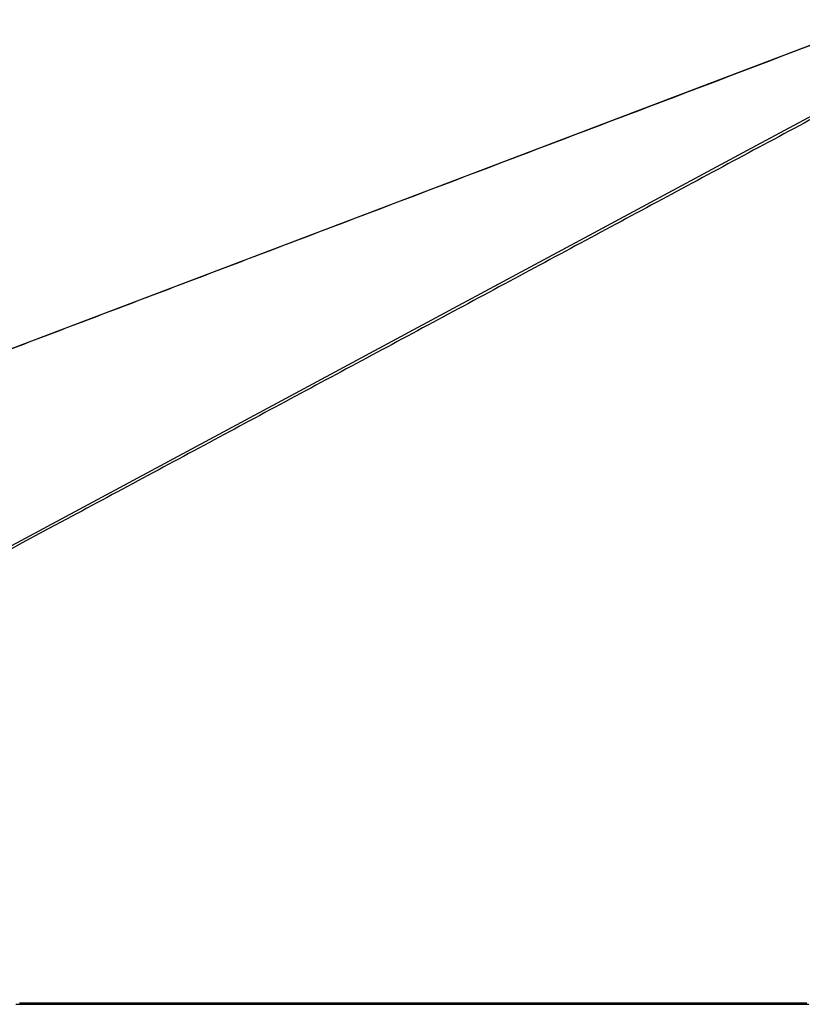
# Model space of a CAD drawing. Header units: millimetres. Extents: x 20 to 26560, y 40 to 18133.
# Tile 3 of 97: x 3543 to 4592, y 6017 to 7337. Entities that reach past the tile are written whole.
import ezdxf

# ---------------------------------------------------------------- set-up
doc = ezdxf.new("R2010")
doc.units = ezdxf.units.MM
doc.header["$LTSCALE"] = 2

msp = doc.modelspace()

# ---------------------------------------------------------------- linework, layer by layer
at = {"color": 7, "linetype": 'Continuous', "lineweight": 25}
for p, q in [((4345.18, 6016.65), (4319.32, 6016.65)), ((4446.37, 6016.65), (4420.03, 6016.65))]:
    msp.add_line(p, q, dxfattribs=at)
at = {"color": 7, "linetype": 'Continuous', "lineweight": 25, "flags": 128}
for points in [[(4692.62, 7337), (4444.32, 7242.65), (3985.61, 7068.38), (3166.49, 6757.21), (2123.96, 6361.17), (1665.24, 6186.92), (1640.01, 6177.34), (1614.79, 6167.75), (1589.57, 6158.17), (1564.93, 6148.81), (1541.1, 6139.76), (1518.1, 6131.02), (1495.92, 6122.6), (1474.08, 6114.3), (1459.11, 6108.61), (1441.92, 6102.08), (1422.5, 6094.71), (1400.86, 6086.49), (1377, 6077.42), (1350.92, 6067.52), (1331.99, 6060.33)], [(3537.72, 6016.65), (3545.48, 6016.65), (3561, 6016.65), (3568.75, 6016.65), (3576.51, 6016.65), (3592.03, 6016.65), (3599.79, 6016.65), (3615.31, 6016.65), (3623.07, 6016.65), (3638.58, 6016.65), (3646.34, 6016.65), (3661.86, 6016.65), (3669.62, 6016.65), (3677.38, 6016.65), (3692.89, 6016.65), (3700.65, 6016.65), (3716.17, 6016.65), (3723.93, 6016.65), (3739.45, 6016.65), (3747.21, 6016.65), (3754.96, 6016.65), (3770.48, 6016.65), (3778.24, 6016.65), (3793.76, 6016.65), (3801.52, 6016.65), (3817.03, 6016.65), (3824.79, 6016.65), (3840.31, 6016.65), (3848.07, 6016.65), (3855.83, 6016.65), (3871.35, 6016.65), (3879.1, 6016.65), (3894.62, 6016.65), (3902.38, 6016.65), (3917.9, 6016.65), (3925.66, 6016.65), (3941.18, 6016.65), (3948.93, 6016.65), (3956.69, 6016.65), (3972.21, 6016.65), (3979.97, 6016.65), (3995.49, 6016.65), (4003.25, 6016.65), (4018.76, 6016.65), (4026.52, 6016.65), (4042.04, 6016.65), (4049.8, 6016.65), (4057.56, 6016.65), (4073.07, 6016.65), (4080.83, 6016.65), (4096.35, 6016.65), (4104.11, 6016.65), (4119.63, 6016.65), (4127.39, 6016.65), (4135.14, 6016.65), (4150.66, 6016.65), (4158.42, 6016.65), (4173.94, 6016.65), (4181.7, 6016.65), (4197.21, 6016.65), (4204.97, 6016.65), (4220.49, 6016.65), (4228.25, 6016.65), (4236.01, 6016.65), (4251.53, 6016.65), (4259.28, 6016.65), (4274.8, 6016.65), (4282.56, 6016.65), (4298.08, 6016.65), (4305.84, 6016.65), (4321.35, 6016.65), (4329.11, 6016.65), (4336.87, 6016.65), (4352.39, 6016.65), (4360.15, 6016.65), (4375.67, 6016.65), (4383.42, 6016.65), (4398.94, 6016.65), (4406.7, 6016.65), (4422.22, 6016.65), (4429.98, 6016.65), (4437.74, 6016.65), (4453.25, 6016.65), (4461.01, 6016.65), (4476.53, 6016.65), (4484.29, 6016.65), (4499.81, 6016.65), (4507.56, 6016.65), (4515.32, 6016.65), (4530.84, 6016.65), (4538.6, 6016.65), (4554.12, 6016.65), (4561.88, 6016.65), (4577.39, 6016.65), (4585.15, 6016.65), (4600.67, 6016.65)], [(3542.74, 6018.61), (3558.26, 6018.61), (3566.02, 6018.61), (3581.54, 6018.61), (3589.29, 6018.61), (3604.81, 6018.61), (3612.57, 6018.61), (3628.09, 6018.61), (3635.85, 6018.61), (3643.61, 6018.61), (3659.12, 6018.61), (3666.88, 6018.61), (3682.4, 6018.61), (3690.16, 6018.61), (3705.68, 6018.61), (3713.44, 6018.61), (3721.19, 6018.61), (3736.71, 6018.61), (3744.47, 6018.61), (3759.99, 6018.61), (3767.75, 6018.61), (3783.26, 6018.61), (3791.02, 6018.61), (3806.54, 6018.61), (3814.3, 6018.61), (3822.06, 6018.61), (3837.58, 6018.61), (3845.33, 6018.61), (3860.85, 6018.61), (3868.61, 6018.61), (3884.13, 6018.61), (3891.89, 6018.61), (3907.4, 6018.61), (3915.16, 6018.61), (3922.92, 6018.61), (3938.44, 6018.61), (3946.2, 6018.61), (3961.72, 6018.61), (3969.47, 6018.61), (3984.99, 6018.61), (3992.75, 6018.61), (4008.27, 6018.61), (4016.03, 6018.61), (4023.79, 6018.61), (4039.3, 6018.61), (4047.06, 6018.61), (4062.58, 6018.61), (4070.34, 6018.61), (4085.86, 6018.61), (4093.61, 6018.61), (4101.37, 6018.61), (4116.89, 6018.61), (4124.65, 6018.61), (4140.17, 6018.61), (4147.93, 6018.61), (4163.44, 6018.61), (4171.2, 6018.61), (4186.72, 6018.61), (4194.48, 6018.61), (4202.24, 6018.61), (4217.76, 6018.61), (4225.51, 6018.61), (4241.03, 6018.61), (4248.79, 6018.61), (4264.31, 6018.61), (4272.07, 6018.61), (4287.58, 6018.61), (4295.34, 6018.61), (4303.1, 6018.61), (4318.62, 6018.61), (4326.38, 6018.61), (4341.9, 6018.61), (4349.65, 6018.61), (4365.17, 6018.61), (4372.93, 6018.61), (4388.45, 6018.61), (4396.21, 6018.61), (4403.97, 6018.61), (4419.48, 6018.61), (4427.24, 6018.61), (4442.76, 6018.61), (4450.52, 6018.61), (4466.04, 6018.61), (4473.79, 6018.61), (4481.55, 6018.61), (4497.07, 6018.61), (4504.83, 6018.61), (4520.35, 6018.61), (4528.11, 6018.61), (4543.62, 6018.61), (4551.38, 6018.61), (4566.9, 6018.61), (4574.66, 6018.61), (4582.42, 6018.61), (4597.93, 6018.61)]]:
    msp.add_lwpolyline(points, dxfattribs=at)
at = {"color": 8, "linetype": 'Continuous', "lineweight": 25, "flags": 128}
msp.add_lwpolyline([(2470.95, 6061.87), (3918.21, 6839.36), (4118.28, 6946.84), (4318.36, 7054.33), (4518.46, 7161.82), (4718.57, 7269.32), (4830.54, 7329.48)], dxfattribs=at)
at = {"color": 8, "linetype": 'Continuous', "lineweight": 25}
for points, knots in [([(4693.35, 7336.9), (4616.94, 7307.86), (4437.66, 7239.71), (4155.49, 7132.51), (3846.84, 7015.24), (3538.2, 6897.99), (3229.55, 6780.73), (2493.91, 6501.27), (1861.16, 6260.91), (1331.28, 6059.62)], [0, 0, 0, 0, 0.0681822, 0.1599848, 0.2517874, 0.34359, 0.4353926, 0.5271953, 1, 1, 1, 1]), ([(4842.58, 7331.97), (4791.64, 7304.57), (4668.01, 7238.07), (4471.57, 7132.5), (4253.36, 7015.24), (4035.13, 6897.99), (3816.9, 6780.73), (3297.96, 6501.92), (2851.74, 6262.2), (2478.28, 6061.57)], [0, 0, 0, 0, 0.064675, 0.1569741, 0.2492733, 0.3415725, 0.4338717, 0.5261709, 1, 1, 1, 1])]:
    msp.add_open_spline(points, degree=3, knots=knots, dxfattribs=at)

doc.saveas('drawing.dxf')
